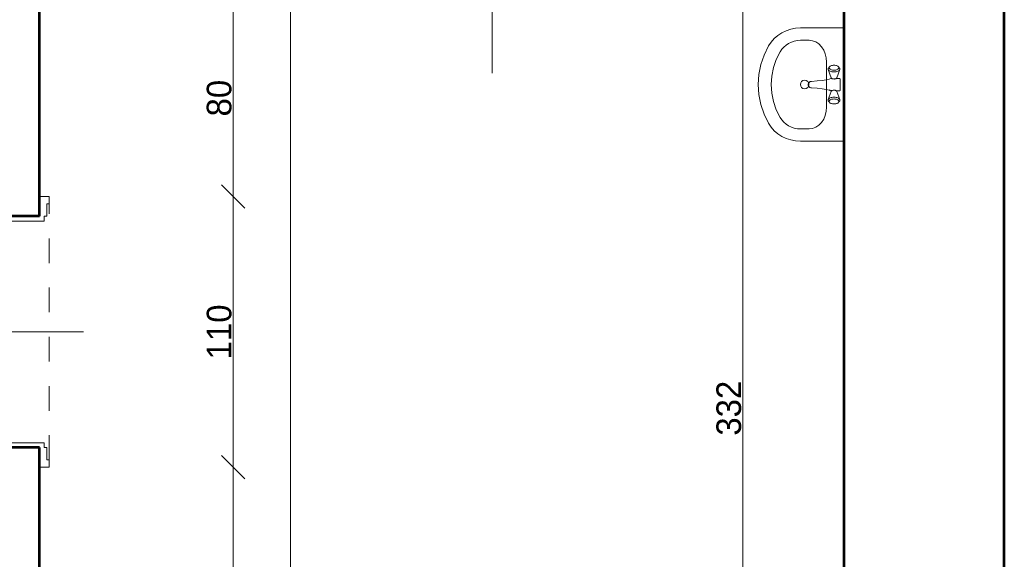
# Model space of a CAD drawing. Header units: inches. Extents: x -21887 to 84279, y -131485 to 67836.
# Tile 26 of 256: x 331 to 4331, y -39433 to -37241. Entities that reach past the tile are written whole.
import ezdxf

# ---------------------------------------------------------------- set-up
doc = ezdxf.new("R2010")
doc.units = ezdxf.units.IN
doc.header["$MEASUREMENT"] = 0
doc.linetypes.add('Dashed copy', pattern=[200, 100, -100])
doc.layers.get('0').update_dxf_attribs({"lineweight": 13})
doc.layers.get('Defpoints').update_dxf_attribs({"lineweight": 13})
for name, color, linetype, lineweight in [('AI_MURY', 7, 'Continuous', 53), ('Dimensioning', 7, 'Continuous', 13), ('dzialowki', 7, 'Continuous', 53), ('Furniture & Equipment', 7, 'Continuous', 13), ('PODCIAGI', 7, 'Continuous', 13), ('schodzy', 7, 'Continuous', 13)]:
    doc.layers.add(name, color=color, linetype=linetype, lineweight=lineweight)
doc.styles.add('GENERATED_STYLE_7', font='txt')
doc.styles.add('Style-Courier New', font='txt')
doc.dimstyles.new('Dimstyle_4', dxfattribs={"dimtxt": 100, "dimasz": 95, "dimexe": 0, "dimexo": 0, "dimgap": 0.09, "dimtad": 1, "dimdec": 0, "dimlfac": 0.1, "dimzin": 0, "dimdsep": 46, "dimlunit": 5, "dimtxsty": 'GENERATED_STYLE_7', "dimblk": 'ARROWHEAD_6', "dimcen": 0.09, "dimclrd": 161, "dimclre": 161, "dimclrt": 7, "dimadec": 0, "dimazin": 0, "dimtfac": 1, "dimtdec": 0, "dimtmove": 0, "dimatfit": 3, "dimfxl": 0, "dimtolj": 1, "dimtzin": 0, "dimarcsym": 0})

# ---------------------------------------------------------------- blocks, each defined once
blk = doc.blocks.new('Basin 01_59')
at = {"layer": 'Furniture & Equipment', "color": 9, "linetype": 'Continuous'}
for p, q in [((0, 350), (0, 171.8)), ((460, 350), (0, 350)), ((153.8, 321.1), (152.8, 318.2)), ((153.8, 321.1), (152.8, 318.2)), ((155.1, 323.5), (153.8, 321.1)), ((155.1, 323.5), (153.8, 321.1)), ((156.5, 325.5), (155.1, 323.5)), ((156.5, 325.5), (155.1, 323.5)), ((158.1, 327), (156.5, 325.5)), ((158.1, 327), (156.5, 325.5)), ((162.6, 330.7), (158.1, 327)), ((162.6, 330.7), (158.1, 327)), ((159.8, 327.9), (158.1, 327)), ((159.8, 327.9), (158.1, 327)), ((161.5, 328.2), (159.8, 327.9)), ((161.5, 328.2), (159.8, 327.9)), ((163.2, 327.9), (161.5, 328.2)), ((163.2, 327.9), (161.5, 328.2)), ((164.6, 331.8), (162.6, 330.7)), ((164.6, 331.8), (162.6, 330.7)), ((164.9, 327), (163.2, 327.9)), ((164.9, 327), (163.2, 327.9)), ((166.7, 332.2), (164.6, 331.8)), ((166.7, 332.2), (164.6, 331.8)), ((166.5, 325.5), (164.9, 327)), ((166.5, 325.5), (164.9, 327)), ((167.9, 323.5), (166.5, 325.5)), ((167.9, 323.5), (166.5, 325.5)), ((168.8, 331.8), (166.7, 332.2)), ((168.8, 331.8), (166.7, 332.2)), ((169.2, 321.1), (167.9, 323.5)), ((169.2, 321.1), (167.9, 323.5)), ((170.8, 330.7), (168.8, 331.8)), ((202.4, 320), (168.8, 331.8)), ((170.8, 330.7), (168.8, 331.8)), ((202.4, 320), (168.8, 331.8)), ((170.2, 318.2), (169.2, 321.1)), ((170.2, 318.2), (169.2, 321.1)), ((172.7, 329), (170.8, 330.7)), ((172.7, 329), (170.8, 330.7)), ((174.4, 326.6), (172.7, 329)), ((174.4, 326.6), (172.7, 329)), ((175.9, 323.6), (174.4, 326.6)), ((175.9, 323.6), (174.4, 326.6)), ((177.1, 320.2), (175.9, 323.6)), ((177.1, 320.2), (175.9, 323.6)), ((178, 316.4), (177.1, 320.2)), ((178, 316.4), (177.1, 320.2)), ((203.4, 319.5), (202.4, 320)), ((203.4, 319.5), (202.4, 320)), ((205.2, 331.2), (205, 330.7)), ((205.2, 331.2), (205, 330.7)), ((205, 330.7), (205, 330.2)), ((205, 330.7), (205, 330.2)), ((205, 330.2), (205, 318.2)), ((205, 330.2), (205, 318.2)), ((205.4, 331.7), (205.2, 331.2)), ((205.4, 331.7), (205.2, 331.2)), ((205.7, 332.1), (205.4, 331.7)), ((205.7, 332.1), (205.4, 331.7)), ((206.1, 332.5), (205.7, 332.1)), ((206.1, 332.5), (205.7, 332.1)), ((206.5, 332.8), (206.1, 332.5)), ((206.5, 332.8), (206.1, 332.5)), ((207, 333), (206.5, 332.8)), ((207, 333), (206.5, 332.8)), ((207.5, 333.2), (207, 333)), ((207.5, 333.2), (207, 333)), ((208, 333.2), (207.5, 333.2)), ((208, 333.2), (207.5, 333.2)), ((252, 333.2), (208, 333.2)), ((252, 333.2), (208, 333.2)), ((252.5, 333.2), (252, 333.2)), ((252.5, 333.2), (252, 333.2)), ((253, 333), (252.5, 333.2)), ((253, 333), (252.5, 333.2)), ((253.5, 332.8), (253, 333)), ((253.5, 332.8), (253, 333)), ((253.9, 332.5), (253.5, 332.8)), ((253.9, 332.5), (253.5, 332.8)), ((254.3, 332.1), (253.9, 332.5)), ((254.3, 332.1), (253.9, 332.5)), ((254.6, 331.7), (254.3, 332.1)), ((254.6, 331.7), (254.3, 332.1)), ((254.8, 331.2), (254.6, 331.7)), ((254.8, 331.2), (254.6, 331.7)), ((255, 330.7), (254.8, 331.2)), ((255, 330.7), (254.8, 331.2)), ((255, 330.2), (255, 330.7)), ((255, 330.2), (255, 330.7)), ((255, 318.2), (255, 330.2)), ((255, 318.2), (255, 330.2)), ((257.6, 320), (256.6, 319.5)), ((257.6, 320), (256.6, 319.5)), ((257.6, 320), (291.2, 331.8)), ((257.6, 320), (291.2, 331.8)), ((282.9, 320.2), (282, 316.4)), ((282.9, 320.2), (282, 316.4)), ((284.1, 323.6), (282.9, 320.2)), ((284.1, 323.6), (282.9, 320.2)), ((285.6, 326.6), (284.1, 323.6)), ((285.6, 326.6), (284.1, 323.6)), ((287.3, 329), (285.6, 326.6)), ((287.3, 329), (285.6, 326.6)), ((289.2, 330.7), (287.3, 329)), ((289.2, 330.7), (287.3, 329)), ((291.2, 331.8), (289.2, 330.7)), ((291.2, 331.8), (289.2, 330.7)), ((290.8, 321.1), (289.8, 318.2)), ((290.8, 321.1), (289.8, 318.2)), ((292.1, 323.5), (290.8, 321.1)), ((292.1, 323.5), (290.8, 321.1)), ((293.3, 332.2), (291.2, 331.8)), ((293.3, 332.2), (291.2, 331.8)), ((293.5, 325.5), (292.1, 323.5)), ((293.5, 325.5), (292.1, 323.5)), ((295.4, 331.8), (293.3, 332.2)), ((295.4, 331.8), (293.3, 332.2)), ((295.1, 327), (293.5, 325.5)), ((295.1, 327), (293.5, 325.5)), ((296.8, 327.9), (295.1, 327)), ((296.8, 327.9), (295.1, 327)), ((297.4, 330.7), (295.4, 331.8)), ((297.4, 330.7), (295.4, 331.8)), ((298.5, 328.2), (296.8, 327.9)), ((298.5, 328.2), (296.8, 327.9)), ((297.4, 330.7), (301.9, 327)), ((297.4, 330.7), (301.9, 327)), ((300.2, 327.9), (298.5, 328.2)), ((300.2, 327.9), (298.5, 328.2)), ((301.9, 327), (300.2, 327.9)), ((301.9, 327), (300.2, 327.9)), ((303.5, 325.5), (301.9, 327)), ((303.5, 325.5), (301.9, 327)), ((304.9, 323.5), (303.5, 325.5)), ((304.9, 323.5), (303.5, 325.5)), ((306.2, 321.1), (304.9, 323.5)), ((306.2, 321.1), (304.9, 323.5)), ((307.2, 318.2), (306.2, 321.1)), ((307.2, 318.2), (306.2, 321.1)), ((460, 350), (460, 171.8)), ((151.7, 311.7), (151.5, 308.2)), ((151.7, 311.7), (151.5, 308.2)), ((151.5, 308.2), (151.7, 304.7)), ((151.5, 308.2), (151.7, 304.7)), ((152.1, 315), (151.7, 311.7)), ((152.1, 315), (151.7, 311.7)), ((151.7, 304.7), (152.1, 301.4)), ((151.7, 304.7), (152.1, 301.4)), ((152.8, 318.2), (152.1, 315)), ((152.8, 318.2), (152.1, 315)), ((152.1, 301.4), (152.8, 298.2)), ((152.1, 301.4), (152.8, 298.2)), ((152.8, 298.2), (153.8, 295.3)), ((152.8, 298.2), (153.8, 295.3)), ((153.8, 295.3), (155.1, 292.9)), ((153.8, 295.3), (155.1, 292.9)), ((155.1, 292.9), (156.5, 290.9)), ((155.1, 292.9), (156.5, 290.9)), ((156.5, 290.9), (158.1, 289.4)), ((156.5, 290.9), (158.1, 289.4)), ((158.1, 289.4), (159.8, 288.5)), ((162.6, 285.6), (158.1, 289.4)), ((158.1, 289.4), (159.8, 288.5)), ((162.6, 285.6), (158.1, 289.4)), ((159.8, 288.5), (161.5, 288.2)), ((159.8, 288.5), (161.5, 288.2)), ((161.5, 288.2), (163.2, 288.5)), ((161.5, 288.2), (163.2, 288.5)), ((162.6, 285.6), (164.6, 284.6)), ((162.6, 285.6), (164.6, 284.6)), ((163.2, 288.5), (164.9, 289.4)), ((163.2, 288.5), (164.9, 289.4)), ((164.6, 284.6), (166.7, 284.2)), ((164.6, 284.6), (166.7, 284.2)), ((164.9, 289.4), (166.5, 290.9)), ((164.9, 289.4), (166.5, 290.9)), ((166.5, 290.9), (167.9, 292.9)), ((166.5, 290.9), (167.9, 292.9)), ((166.7, 284.2), (168.8, 284.6)), ((166.7, 284.2), (168.8, 284.6)), ((167.9, 292.9), (169.2, 295.3)), ((167.9, 292.9), (169.2, 295.3)), ((202.4, 296.4), (168.8, 284.6)), ((202.4, 296.4), (168.8, 284.6)), ((168.8, 284.6), (170.8, 285.6)), ((168.8, 284.6), (170.8, 285.6)), ((169.2, 295.3), (170.2, 298.2)), ((169.2, 295.3), (170.2, 298.2)), ((170.9, 315), (170.2, 318.2)), ((170.9, 315), (170.2, 318.2)), ((170.2, 298.2), (170.9, 301.4)), ((170.2, 298.2), (170.9, 301.4)), ((170.8, 285.6), (172.7, 287.4)), ((170.8, 285.6), (172.7, 287.4)), ((171.4, 311.7), (170.9, 315)), ((171.4, 311.7), (170.9, 315)), ((170.9, 301.4), (171.4, 304.7)), ((170.9, 301.4), (171.4, 304.7)), ((171.5, 308.2), (171.4, 311.7)), ((171.5, 308.2), (171.4, 311.7)), ((171.4, 304.7), (171.5, 308.2)), ((171.4, 304.7), (171.5, 308.2)), ((172.7, 287.4), (174.4, 289.8)), ((172.7, 287.4), (174.4, 289.8)), ((174.4, 289.8), (175.9, 292.8)), ((174.4, 289.8), (175.9, 292.8)), ((175.9, 292.8), (177.1, 296.2)), ((175.9, 292.8), (177.1, 296.2)), ((177.1, 296.2), (178, 300)), ((177.1, 296.2), (178, 300)), ((178.5, 312.4), (178, 316.4)), ((178.5, 312.4), (178, 316.4)), ((178, 300), (178.5, 304)), ((178, 300), (178.5, 304)), ((178.7, 308.2), (178.5, 312.4)), ((178.7, 308.2), (178.5, 312.4)), ((178.5, 304), (178.7, 308.2)), ((178.5, 304), (178.7, 308.2)), ((202.4, 296.4), (203.4, 296.9)), ((202.4, 296.4), (203.4, 296.9)), ((204.3, 318.6), (203.4, 319.5)), ((204.3, 318.6), (203.4, 319.5)), ((203.4, 296.9), (204.3, 297.8)), ((203.4, 296.9), (204.3, 297.8)), ((205.2, 317.4), (204.3, 318.6)), ((205.2, 317.4), (204.3, 318.6)), ((204.3, 297.8), (205.2, 299)), ((204.3, 297.8), (205.2, 299)), ((206.7, 318.2), (204.6, 318.2)), ((206.7, 318.2), (204.6, 318.2)), ((207.1, 298.2), (204.6, 298.2)), ((207.1, 298.2), (204.6, 298.2)), ((205, 298.2), (205, 296.2)), ((205, 298.2), (205, 296.2)), ((205, 296.2), (205, 295.7)), ((205, 296.2), (205, 295.7)), ((205, 295.7), (205.2, 295.2)), ((205, 295.7), (205.2, 295.2)), ((205.9, 315.9), (205.2, 317.4)), ((205.9, 315.9), (205.2, 317.4)), ((205.2, 299), (205.9, 300.5)), ((205.2, 299), (205.9, 300.5)), ((205.2, 295.2), (208.1, 288.3)), ((205.2, 295.2), (208.1, 288.3)), ((206.5, 314.2), (205.9, 315.9)), ((206.5, 314.2), (205.9, 315.9)), ((205.9, 300.5), (206.5, 302.2)), ((205.9, 300.5), (206.5, 302.2)), ((207, 312.3), (206.5, 314.2)), ((207, 312.3), (206.5, 314.2)), ((206.5, 302.2), (207, 304.1)), ((206.5, 302.2), (207, 304.1)), ((207.2, 310.3), (207, 312.3)), ((207.2, 310.3), (207, 312.3)), ((207, 304.1), (207.2, 306.1)), ((207, 304.1), (207.2, 306.1)), ((207.3, 308.2), (207.2, 310.3)), ((207.3, 308.2), (207.2, 310.3)), ((207.2, 306.1), (207.3, 308.2)), ((207.2, 306.1), (207.3, 308.2)), ((208, 288.6), (210.7, 276.6)), ((208, 288.6), (210.7, 276.6)), ((252, 288.6), (249.3, 276.6)), ((252, 288.6), (249.3, 276.6)), ((254.8, 295.2), (251.9, 288.3)), ((254.8, 295.2), (251.9, 288.3)), ((252.8, 310.3), (252.7, 308.2)), ((252.8, 310.3), (252.7, 308.2)), ((252.7, 308.2), (252.8, 306.1)), ((252.7, 308.2), (252.8, 306.1)), ((253, 312.3), (252.8, 310.3)), ((253, 312.3), (252.8, 310.3)), ((252.8, 306.1), (253, 304.1)), ((252.8, 306.1), (253, 304.1)), ((253.5, 314.2), (253, 312.3)), ((253.5, 314.2), (253, 312.3)), ((253, 304.1), (253.5, 302.2)), ((253, 304.1), (253.5, 302.2)), ((255.4, 298.2), (253.2, 298.2)), ((255.4, 298.2), (253.2, 298.2)), ((255.4, 318.2), (253.5, 318.2)), ((255.4, 318.2), (253.5, 318.2)), ((254.1, 315.9), (253.5, 314.2)), ((254.1, 315.9), (253.5, 314.2)), ((253.5, 302.2), (254.1, 300.5)), ((253.5, 302.2), (254.1, 300.5)), ((254.8, 317.4), (254.1, 315.9)), ((254.8, 317.4), (254.1, 315.9)), ((254.1, 300.5), (254.8, 299)), ((254.1, 300.5), (254.8, 299)), ((255.7, 318.6), (254.8, 317.4)), ((255.7, 318.6), (254.8, 317.4)), ((254.8, 299), (255.7, 297.8)), ((254.8, 299), (255.7, 297.8)), ((254.8, 295.2), (255, 295.7)), ((254.8, 295.2), (255, 295.7)), ((255, 296.2), (255, 298.2)), ((255, 296.2), (255, 298.2)), ((255, 295.7), (255, 296.2)), ((255, 295.7), (255, 296.2)), ((256.6, 319.5), (255.7, 318.6)), ((256.6, 319.5), (255.7, 318.6)), ((255.7, 297.8), (256.6, 296.9)), ((255.7, 297.8), (256.6, 296.9)), ((256.6, 296.9), (257.6, 296.4)), ((256.6, 296.9), (257.6, 296.4)), ((257.6, 296.4), (291.2, 284.6)), ((257.6, 296.4), (291.2, 284.6)), ((281.5, 312.4), (281.3, 308.2)), ((281.5, 312.4), (281.3, 308.2)), ((281.3, 308.2), (281.5, 304)), ((281.3, 308.2), (281.5, 304)), ((282, 316.4), (281.5, 312.4)), ((282, 316.4), (281.5, 312.4)), ((281.5, 304), (282, 300)), ((281.5, 304), (282, 300)), ((282, 300), (282.9, 296.2)), ((282, 300), (282.9, 296.2)), ((282.9, 296.2), (284.1, 292.8)), ((282.9, 296.2), (284.1, 292.8)), ((284.1, 292.8), (285.6, 289.8)), ((284.1, 292.8), (285.6, 289.8)), ((285.6, 289.8), (287.3, 287.4)), ((285.6, 289.8), (287.3, 287.4)), ((287.3, 287.4), (289.2, 285.6)), ((287.3, 287.4), (289.2, 285.6)), ((288.6, 311.7), (288.5, 308.2)), ((288.6, 311.7), (288.5, 308.2)), ((288.5, 308.2), (288.6, 304.7)), ((288.5, 308.2), (288.6, 304.7)), ((289.1, 315), (288.6, 311.7)), ((289.1, 315), (288.6, 311.7)), ((288.6, 304.7), (289.1, 301.4)), ((288.6, 304.7), (289.1, 301.4)), ((289.8, 318.2), (289.1, 315)), ((289.8, 318.2), (289.1, 315)), ((289.1, 301.4), (289.8, 298.2)), ((289.1, 301.4), (289.8, 298.2)), ((289.2, 285.6), (291.2, 284.6)), ((289.2, 285.6), (291.2, 284.6)), ((289.8, 298.2), (290.8, 295.3)), ((289.8, 298.2), (290.8, 295.3)), ((290.8, 295.3), (292.1, 292.9)), ((290.8, 295.3), (292.1, 292.9)), ((291.2, 284.6), (293.3, 284.2)), ((291.2, 284.6), (293.3, 284.2)), ((292.1, 292.9), (293.5, 290.9)), ((292.1, 292.9), (293.5, 290.9)), ((293.3, 284.2), (295.4, 284.6)), ((293.3, 284.2), (295.4, 284.6)), ((293.5, 290.9), (295.1, 289.4)), ((293.5, 290.9), (295.1, 289.4)), ((295.1, 289.4), (296.8, 288.5)), ((295.1, 289.4), (296.8, 288.5)), ((295.4, 284.6), (297.4, 285.6)), ((295.4, 284.6), (297.4, 285.6)), ((296.8, 288.5), (298.5, 288.2)), ((296.8, 288.5), (298.5, 288.2)), ((297.4, 285.6), (301.9, 289.4)), ((297.4, 285.6), (301.9, 289.4)), ((298.5, 288.2), (300.2, 288.5)), ((298.5, 288.2), (300.2, 288.5)), ((300.2, 288.5), (301.9, 289.4)), ((300.2, 288.5), (301.9, 289.4)), ((301.9, 289.4), (303.5, 290.9)), ((301.9, 289.4), (303.5, 290.9)), ((303.5, 290.9), (304.9, 292.9)), ((303.5, 290.9), (304.9, 292.9)), ((304.9, 292.9), (306.2, 295.3)), ((304.9, 292.9), (306.2, 295.3)), ((306.2, 295.3), (307.2, 298.2)), ((306.2, 295.3), (307.2, 298.2)), ((307.9, 315), (307.2, 318.2)), ((307.9, 315), (307.2, 318.2)), ((307.2, 298.2), (307.9, 301.4)), ((307.2, 298.2), (307.9, 301.4)), ((308.3, 311.7), (307.9, 315)), ((308.3, 311.7), (307.9, 315)), ((307.9, 301.4), (308.3, 304.7)), ((307.9, 301.4), (308.3, 304.7)), ((308.5, 308.2), (308.3, 311.7)), ((308.5, 308.2), (308.3, 311.7)), ((308.3, 304.7), (308.5, 308.2)), ((308.3, 304.7), (308.5, 308.2)), ((138.9, 278.2), (138.9, 278.2)), ((321.1, 278.2), (138.9, 278.2)), ((210.7, 276.6), (213, 260.3)), ((210.7, 276.6), (213, 260.3)), ((213, 260.4), (215, 239.3)), ((213, 260.4), (215, 239.3)), ((247, 260.4), (245, 239.3)), ((247, 260.4), (245, 239.3)), ((249.3, 276.6), (247, 260.3)), ((249.3, 276.6), (247, 260.3)), ((50, 207.5), (50, 171.8)), ((215, 239.3), (216.8, 216.1)), ((215, 239.3), (216.8, 216.1)), ((217, 214), (216.8, 216.1)), ((217, 214), (216.8, 216.1)), ((217, 213.9), (217, 214)), ((217, 213.9), (217, 214)), ((217.6, 211.9), (217, 213.9)), ((217.6, 211.9), (217, 213.9)), ((218.6, 210.1), (217.6, 211.9)), ((218.6, 210.1), (217.6, 211.9)), ((220, 208.3), (218.6, 210.1)), ((220, 208.3), (218.6, 210.1)), ((221.6, 206.9), (220, 208.3)), ((221.6, 206.9), (220, 208.3)), ((223.5, 205.7), (221.6, 206.9)), ((223.5, 205.7), (221.6, 206.9)), ((225.6, 204.9), (223.5, 205.7)), ((225.6, 204.9), (223.5, 205.7)), ((225, 204.9), (223.9, 205.6)), ((226.6, 204.2), (225, 204.9)), ((227.7, 204.3), (225.6, 204.9)), ((227.7, 204.3), (225.6, 204.9)), ((228.3, 203.8), (226.6, 204.2)), ((230, 204.2), (227.7, 204.3)), ((230, 204.2), (227.7, 204.3)), ((230, 203.7), (228.3, 203.8)), ((232.3, 204.3), (230, 204.2)), ((232.3, 204.3), (230, 204.2)), ((231.7, 203.8), (230, 203.7)), ((233.4, 204.2), (231.7, 203.8)), ((234.4, 204.9), (232.3, 204.3)), ((234.4, 204.9), (232.3, 204.3)), ((235, 204.9), (233.4, 204.2)), ((236.5, 205.7), (234.4, 204.9)), ((236.5, 205.7), (234.4, 204.9)), ((236.1, 205.6), (235, 204.9)), ((238.4, 206.9), (236.5, 205.7)), ((238.4, 206.9), (236.5, 205.7)), ((240, 208.3), (238.4, 206.9)), ((240, 208.3), (238.4, 206.9)), ((241.4, 210.1), (240, 208.3)), ((241.4, 210.1), (240, 208.3)), ((242.4, 211.9), (241.4, 210.1)), ((242.4, 211.9), (241.4, 210.1)), ((243, 213.9), (242.4, 211.9)), ((243, 213.9), (242.4, 211.9)), ((243.2, 216.1), (243, 214)), ((243.2, 216.1), (243, 214)), ((243, 213.9), (243, 214)), ((243, 213.9), (243, 214)), ((245, 239.3), (243.2, 216.1)), ((245, 239.3), (243.2, 216.1)), ((410, 207.5), (410, 171.8))]:
    blk.add_line(p, q, dxfattribs=at)
at = {"layer": 'Furniture & Equipment', "color": 9, "linetype": 'Continuous', "flags": 128}
for points in [[(138.9, 278.2), (121.6, 276.9), (104.9, 272.8), (89.5, 266.3), (76, 257.5), (65, 246.8), (56.8, 234.5), (51.7, 221.3), (50, 207.5)], [(410, 207.5), (408.3, 221.3), (403.2, 234.5), (395, 246.8), (384, 257.5), (370.5, 266.3), (355.1, 272.8), (338.4, 276.9), (321.1, 278.2)], [(0, 171.8), (1.2, 152.1), (5, 132.7), (11.1, 114.1), (19.5, 96.5), (30.1, 80.2), (42.7, 65.6), (56.9, 52.9), (72.7, 42.3)], [(50, 171.8), (50.8, 159.2), (53.2, 146.8), (57.1, 134.9), (62.5, 123.6), (69.3, 113.2), (77.3, 103.8), (86.4, 95.7), (96.5, 89)], [(363.5, 89), (373.6, 95.7), (382.7, 103.8), (390.7, 113.2), (397.5, 123.6), (402.9, 134.9), (406.8, 146.8), (409.2, 159.2), (410, 171.8)], [(387.3, 42.3), (403.1, 52.9), (417.3, 65.6), (429.9, 80.2), (440.5, 96.5), (448.9, 114.1), (455, 132.7), (458.8, 152.1), (460, 171.8)], [(96.5, 89), (128, 73.4), (161.1, 62.2), (195.3, 55.3), (230, 53), (264.7, 55.3), (298.9, 62.2), (332, 73.4), (363.5, 89)], [(72.7, 42.3), (109.8, 24), (148.8, 10.8), (189.1, 2.7), (230, 0), (270.9, 2.7), (311.2, 10.8), (350.2, 24), (387.3, 42.3)]]:
    blk.add_lwpolyline(points, dxfattribs=at)
at = {"layer": 'Furniture & Equipment', "color": 9, "linetype": 'Continuous'}
blk.add_circle((230, 188.9), 17.5, dxfattribs=at)
blk = doc.blocks.new('ARROWHEAD_6')
at = {"color": 0, "linetype": 'Continuous'}
for p, q in [((-0.5, -0.5), (0.5, 0.5)), ((0, 0), (-1, 0))]:
    blk.add_line(p, q, dxfattribs=at)
blk = doc.blocks.new('*U206')
at = {"layer": 'Defpoints', "color": 0, "linetype": 'Continuous'}
for p in [(942.2, -37159.3), (1431.3, -37159.3), (775.1, -42959.3)]:
    blk.add_point(p, dxfattribs=at)
at = {"layer": 'Dimensioning', "color": 161, "linetype": 'Continuous', "lineweight": -2}
for p, q in [((1431.1, -37159.3), (1431.3, -37159.3)), ((1431.3, -42864.3), (1431.3, -37254.3)), ((1431.1, -42959.3), (1431.3, -42959.3))]:
    blk.add_line(p, q, dxfattribs=at)
at = {"layer": 'Dimensioning', "color": 161, "linetype": 'Continuous', "lineweight": -2, "xscale": 95, "yscale": 95, "zscale": 95}
for p, rotation in [((1431.3, -37159.3), 90), ((1431.3, -42959.3), 270)]:
    blk.add_blockref('ARROWHEAD_6', p, dxfattribs=dict(at, rotation=rotation))
at = {"layer": 'Dimensioning', "color": 7, "linetype": 'Continuous', "insert": (1375, -40059.3), "char_height": 100, "attachment_point": 5, "rotation": 90, "style": 'GENERATED_STYLE_7'}
blk.add_mtext('580', dxfattribs=at)
blk = doc.blocks.new('*D1940')
at = {"layer": 'Defpoints'}
for p in [(942.2, -37159.3), (1431.3, -37159.3), (1431.3, -40059.3), (775.1, -42959.3)]:
    blk.add_point(p, dxfattribs=at)
at = {"layer": 'Dimensioning', "color": 161, "linetype": 'Continuous'}
blk.add_blockref('*U206', (0, 0), dxfattribs=at)
blk = doc.blocks.new('*U847')
at = {"layer": 'Defpoints', "color": 0, "linetype": 'Continuous'}
for p in [(410.5, -39059.3), (1197.4, -39059.3), (1197.4, -42959.3)]:
    blk.add_point(p, dxfattribs=at)
at = {"layer": 'Dimensioning', "color": 161, "linetype": 'Continuous', "lineweight": -2}
for p, q in [((1197.2, -39059.3), (1197.4, -39059.3)), ((1197.4, -42864.3), (1197.4, -39154.3))]:
    blk.add_line(p, q, dxfattribs=at)
at = {"layer": 'Dimensioning', "color": 161, "linetype": 'Continuous', "lineweight": -2, "xscale": 95, "yscale": 95, "zscale": 95}
for p, rotation in [((1197.4, -39059.3), 90), ((1197.4, -42959.3), 270)]:
    blk.add_blockref('ARROWHEAD_6', p, dxfattribs=dict(at, rotation=rotation))
at = {"layer": 'Dimensioning', "color": 7, "linetype": 'Continuous', "insert": (1141.1, -41009.3), "char_height": 100, "attachment_point": 5, "rotation": 90, "style": 'GENERATED_STYLE_7'}
blk.add_mtext('390', dxfattribs=at)
blk = doc.blocks.new('*D3076')
at = {"layer": 'Defpoints'}
for p in [(410.5, -39059.3), (1197.4, -39059.3), (1197.4, -41009.3), (1197.4, -42959.3)]:
    blk.add_point(p, dxfattribs=at)
at = {"layer": 'Dimensioning', "color": 161, "linetype": 'Continuous'}
blk.add_blockref('*U847', (0, 0), dxfattribs=at)
blk = doc.blocks.new('*U848')
at = {"layer": 'Defpoints', "color": 0, "linetype": 'Continuous'}
for p in [(410.5, -37959.3), (1197.4, -37959.3), (410.5, -39059.3)]:
    blk.add_point(p, dxfattribs=at)
at = {"layer": 'Dimensioning', "color": 161, "linetype": 'Continuous', "lineweight": -2}
for p, q in [((1197.2, -37959.3), (1197.4, -37959.3)), ((1197.4, -38964.3), (1197.4, -38054.3)), ((1197.2, -39059.3), (1197.4, -39059.3))]:
    blk.add_line(p, q, dxfattribs=at)
at = {"layer": 'Dimensioning', "color": 161, "linetype": 'Continuous', "lineweight": -2, "xscale": 95, "yscale": 95, "zscale": 95}
for p, rotation in [((1197.4, -37959.3), 90), ((1197.4, -39059.3), 270)]:
    blk.add_blockref('ARROWHEAD_6', p, dxfattribs=dict(at, rotation=rotation))
at = {"layer": 'Dimensioning', "color": 7, "linetype": 'Continuous', "insert": (1141.1, -38509.3), "char_height": 100, "attachment_point": 5, "rotation": 90, "style": 'GENERATED_STYLE_7'}
blk.add_mtext('110', dxfattribs=at)
blk = doc.blocks.new('*D3077')
at = {"layer": 'Defpoints'}
for p in [(410.5, -37959.3), (1197.4, -37959.3), (1197.4, -38509.3), (410.5, -39059.3)]:
    blk.add_point(p, dxfattribs=at)
at = {"layer": 'Dimensioning', "color": 161, "linetype": 'Continuous'}
blk.add_blockref('*U848', (0, 0), dxfattribs=at)
blk = doc.blocks.new('*U849')
at = {"layer": 'Defpoints', "color": 0, "linetype": 'Continuous'}
for p in [(1197.4, -37159.3), (1197.4, -37159.3), (410.5, -37959.3)]:
    blk.add_point(p, dxfattribs=at)
at = {"layer": 'Dimensioning', "color": 161, "linetype": 'Continuous', "lineweight": -2}
for p, q in [((1197.4, -37864.3), (1197.4, -37254.3)), ((1197.2, -37959.3), (1197.4, -37959.3))]:
    blk.add_line(p, q, dxfattribs=at)
at = {"layer": 'Dimensioning', "color": 161, "linetype": 'Continuous', "lineweight": -2, "xscale": 95, "yscale": 95, "zscale": 95}
for p, rotation in [((1197.4, -37159.3), 90), ((1197.4, -37959.3), 270)]:
    blk.add_blockref('ARROWHEAD_6', p, dxfattribs=dict(at, rotation=rotation))
at = {"layer": 'Dimensioning', "color": 7, "linetype": 'Continuous', "insert": (1141.1, -37559.3), "char_height": 100, "attachment_point": 5, "rotation": 90, "style": 'GENERATED_STYLE_7'}
blk.add_mtext('80', dxfattribs=at)
blk = doc.blocks.new('*D3078')
at = {"layer": 'Defpoints'}
for p in [(1197.4, -37159.3), (1197.4, -37159.3), (1197.4, -37559.3), (410.5, -37959.3)]:
    blk.add_point(p, dxfattribs=at)
at = {"layer": 'Dimensioning', "color": 161, "linetype": 'Continuous'}
blk.add_blockref('*U849', (0, 0), dxfattribs=at)
blk = doc.blocks.new('*U923')
at = {"layer": 'Defpoints', "color": 0, "linetype": 'Continuous'}
for p in [(3267.9, -37159.3), (3680.5, -37159.3), (3680.5, -40479.3)]:
    blk.add_point(p, dxfattribs=at)
at = {"layer": 'Dimensioning', "color": 161, "linetype": 'Continuous', "lineweight": -2}
for p, q in [((3268.1, -37159.3), (3267.9, -37159.3)), ((3267.9, -40384.3), (3267.9, -37254.3)), ((3268.1, -40479.3), (3267.9, -40479.3))]:
    blk.add_line(p, q, dxfattribs=at)
at = {"layer": 'Dimensioning', "color": 161, "linetype": 'Continuous', "lineweight": -2, "xscale": 95, "yscale": 95, "zscale": 95}
for p, rotation in [((3267.9, -37159.3), 90), ((3267.9, -40479.3), 270)]:
    blk.add_blockref('ARROWHEAD_6', p, dxfattribs=dict(at, rotation=rotation))
at = {"layer": 'Dimensioning', "color": 7, "linetype": 'Continuous', "insert": (3211.6, -38819.3), "char_height": 100, "attachment_point": 5, "rotation": 90, "style": 'GENERATED_STYLE_7'}
blk.add_mtext('332', dxfattribs=at)
blk = doc.blocks.new('*D3482')
at = {"layer": 'Defpoints'}
for p in [(3267.9, -37159.3), (3680.5, -37159.3), (3267.9, -38819.3), (3680.5, -40479.3)]:
    blk.add_point(p, dxfattribs=at)
at = {"layer": 'Dimensioning', "color": 161, "linetype": 'Continuous'}
blk.add_blockref('*U923', (0, 0), dxfattribs=at)

msp = doc.modelspace()

# ---------------------------------------------------------------- linework, layer by layer
at = {"layer": 'AI_MURY', "color": 7, "linetype": 'Continuous'}
for p, q in [((4330.5, -40479.3), (4330.5, -35794.3)), ((3680.5, -40479.3), (3680.5, -37159.3))]:
    msp.add_line(p, q, dxfattribs=at)
at = {"layer": 'dzialowki', "color": 12, "linetype": 'Continuous'}
for p, q in [((410.5, -38039.3), (410.5, -37159.3)), ((410.5, -38039.3), (260.5, -38039.3)), ((410.5, -38979.3), (260.5, -38979.3)), ((410.5, -42959.3), (410.5, -38979.3))]:
    msp.add_line(p, q, dxfattribs=at)
at = {"layer": 'PODCIAGI', "color": 5, "linetype": 'Continuous'}
for p, q in [((450.5, -37959.3), (410.5, -37959.3)), ((450.5, -37989.3), (450.5, -37959.3)), ((440.5, -38039.3), (440.5, -37989.3)), ((450.5, -37989.3), (440.5, -37989.3)), ((430.5, -38039.3), (430.5, -38059.3)), ((440.5, -38039.3), (430.5, -38039.3)), ((240.5, -38059.3), (430.5, -38059.3)), ((589.2, -38509.3), (-310.8, -38509.3)), ((240.5, -38959.3), (430.5, -38959.3)), ((430.5, -38979.3), (430.5, -38959.3)), ((440.5, -38979.3), (430.5, -38979.3)), ((440.5, -38979.3), (440.5, -39029.3)), ((450.5, -39029.3), (440.5, -39029.3)), ((450.5, -39029.3), (450.5, -39059.3)), ((450.5, -39059.3), (410.5, -39059.3))]:
    msp.add_line(p, q, dxfattribs=at)
at = {"layer": 'PODCIAGI', "color": 5, "linetype": 'Dashed copy'}
msp.add_line((450.7, -39029.3), (450.7, -37989.3), dxfattribs=at)
at = {"layer": 'schodzy', "color": 5, "linetype": 'Continuous'}
msp.add_line((2250.5, -36557.5), (2250.5, -37457.5), dxfattribs=at)

# ---------------------------------------------------------------- block references
at = {"layer": 'Furniture & Equipment', "rotation": 270}
msp.add_blockref('Basin 01_59', (3330.5, -37274.3), dxfattribs=at)

# ---------------------------------------------------------------- dimensions: what is measured, and where the dimension line sits
at = {"layer": 'Dimensioning', "color": 161, "linetype": 'Continuous'}
for base, p1, p2, picture, middle in [((1197.4, -37159.3), (410.5, -37959.3), (1197.4, -37159.3), '*D3078', (1197.4, -37559.3)), ((1431.3, -37159.3), (775.1, -42959.3), (942.2, -37159.3), '*D1940', (1431.3, -40059.3)), ((3267.9, -37159.3), (3680.5, -40479.3), (3680.5, -37159.3), '*D3482', (3267.9, -38819.3)), ((1197.4, -37959.3), (410.5, -39059.3), (410.5, -37959.3), '*D3077', (1197.4, -38509.3)), ((1197.4, -39059.3), (1197.4, -42959.3), (410.5, -39059.3), '*D3076', (1197.4, -41009.3))]:
    dim = msp.add_linear_dim(base=base, p1=p1, p2=p2, angle=90, dimstyle='Dimstyle_4', override={"dimtxsty": 'Style-Courier New', "dimclrd": 0, "dimclre": 161, "dimlwe": 0}, dxfattribs=at)
    dim.commit()
    dim.dimension.update_dxf_attribs({"geometry": picture, "text_midpoint": middle, "dimtype": 128})

doc.saveas('drawing.dxf')
